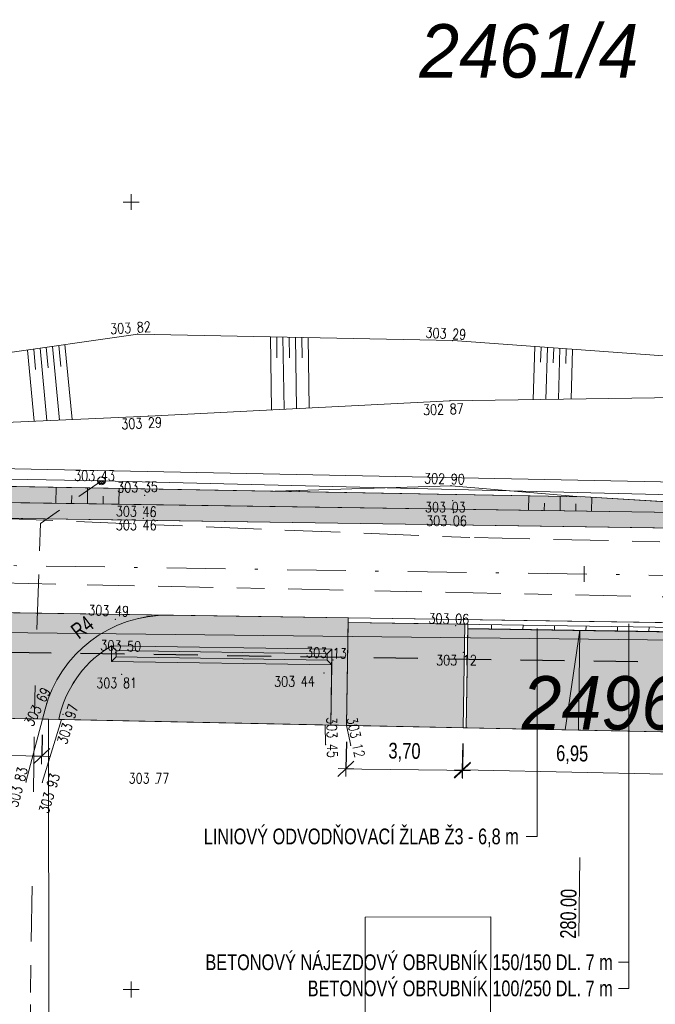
# Model space of a CAD drawing. Header units: metres. Extents: x -457068 to -456753, y -1111244 to -1111169.
# Tile 15 of 19: x -456879 to -456858, y -1111225 to -1111194. Entities that reach past the tile are written whole.
import ezdxf
from ezdxf.enums import TextEntityAlignment as Align

# ---------------------------------------------------------------- set-up
doc = ezdxf.new("R2010")
doc.units = ezdxf.units.M
doc.header["$MEASUREMENT"] = 0
for name, pattern in [('6.1622', [40, 3.5, -3, 7, -3, 3.5, 3.5, -3, 7, -3, 3.5]), ('6.2322', [40, 3.5, -3, 7, -4, 6, -3, 7, -3, 3.5]), ('6.6022', [39, 3.5, -3, 7, -6, -6, 7, -3, 3.5]), ('DGN Style 2', [9.310131, 5.586079, -3.724053]), ('DGN Style 4', [14.90552, 7.448105, -3.724053, 0.00931, -3.724053])]:
    doc.linetypes.add(name, pattern=pattern)
doc.layers.get('0').update_dxf_attribs({"lineweight": 13})
for name, color, linetype, lineweight in [('BARVY_KOMUNIKACE', 254, 'Continuous', 0), ('BARVY_KRAJNICE', 101, 'Continuous', 0), ('BARVY_NASYP', 71, 'Continuous', 0), ('BARVY_OPRAVA STERK', 191, 'Continuous', 0), ('BARVY_OPRAVA_DLAZBA', 51, 'Continuous', 0), ('BARVY_OPRAVA_STERK_KOM', 221, 'Continuous', 0), ('BARVY_VSAK', 9, 'Continuous', 0), ('Hranice parcel', 9, 'Continuous', 13), ('HRANY NAVRH', 1, 'Continuous', 13), ('HRANY_NASYP', 96, 'Continuous', 13), ('HRANY_ZELEN', 96, 'Continuous', 13), ('IS_CEZ_NN_NADZ', 1, 'Continuous', 0), ('IS_CEZ_NN_PODZ', 1, '6.6022', 0), ('IS_SMVAK_KANAL_SPL_TRASA', 32, '6.2322', 0), ('IS_SMVAK_VODA_TRASA', 5, '6.1622', 0), ('KOMUNIKACE', 7, 'Continuous', 13), ('KOTY', 1, 'Continuous', 13), ('KRAJNICE', 1, 'Continuous', 13), ('ODV_ZLAB', 1, 'Continuous', 30), ('OSA', 1, 'DGN Style 4', 13), ('Parcelní čísla', 9, 'Continuous', 13), ('POLOMERY', 1, 'Continuous', 13), ('POPIS OBRUB', 1, 'Continuous', 13), ('POPIS ZLABU', 1, 'Continuous', 13), ('SIT', 5, 'Continuous', 13), ('SITE_ELEKTRIKA', 7, 'Continuous', 13), ('SKLONOVNIK', 1, 'Continuous', 0), ('SKRYTE_BODY', 7, 'Continuous', 0), ('SRAFY', 7, 'Continuous', 0), ('SRAFY NASYP', 96, 'Continuous', 13), ('STANIČENÍ', 1, 'Continuous', 13), ('TEREN', 7, 'Continuous', 13), ('VSAKOVACI_RYHA_POTRUBI', 32, 'DGN Style 2', 30), ('VYSKY', 34, 'Continuous', 0)]:
    doc.layers.add(name, color=color, linetype=linetype, lineweight=lineweight)
doc.styles.add('ARIAL', font='arial.ttf')
doc.styles.add('ROMANS', font='romans.shx')
doc.styles.add('Style-Arial', font='arial.ttf')
doc.styles.add('Style-cs_Italics', font='cs_Italics.shx')
doc.styles.add('Style-Times New Roman', font='times.ttf')
doc.dimstyles.new('1 500', dxfattribs={"dimtxt": 1, "dimasz": 1, "dimexe": 0, "dimexo": 1, "dimgap": 0.5, "dimtad": 1, "dimzin": 0, "dimtxsty": 'Style-Times New Roman', "dimblk": 'KONCOVA ZNACKA KOTY_1.0', "dimcen": 0, "dimazin": 3, "dimtfac": 1, "dimtdec": 0, "dimtofl": 0, "dimtmove": 0, "dimatfit": 1, "dimldrblk": 'KONCOVA ZNACKA KOTY_1.0', "dimfxl": 0, "dimtolj": 1, "dimtzin": 0, "dimarcsym": 0})

# ---------------------------------------------------------------- blocks, each defined once
blk = doc.blocks.new('SIT')
at = {"color": 0, "linetype": 'ByBlock', "lineweight": -2}
for p, q in [((-1, 0), (1, 0)), ((0, 1), (0, -1))]:
    blk.add_line(p, q, dxfattribs=at)
blk = doc.blocks.new('SLOUPB')
at = {"color": 0, "linetype": 'ByBlock', "lineweight": -2}
blk.add_line((-0.5, 0), (0.5, 0), dxfattribs=at)
blk.add_circle((0, 0), 0.5, dxfattribs=at)
for radius in [0.35, 0.2]:
    blk.add_arc((0, 0), radius, 180, 0, dxfattribs=at)
blk = doc.blocks.new('KONCOVA ZNACKA KOTY_1.0')
blk.add_line((0, 0), (-1, 0))
at = {"layer": 'KOTY'}
for p, q in [((-0.5, -0.5), (0.5, 0.5)), ((-0.5, 0), (0.5, 0)), ((0, -0.5), (0, 0.5))]:
    blk.add_line(p, q, dxfattribs=at)
blk = doc.blocks.new('*D30')
at = {"layer": 'Defpoints', "color": 0, "linetype": 'Continuous', "lineweight": 0}
for p in [(-456864.465, -1111216.693), (-456857.516, -1111216.837), (-456857.543, -1111218.171)]:
    blk.add_point(p, dxfattribs=at)
at = {"layer": 'KOTY', "color": 0, "linetype": 'ByBlock', "lineweight": -2}
for p, q in [((-456864.475, -1111217.193), (-456864.492, -1111218.027)), ((-456857.526, -1111217.337), (-456857.543, -1111218.171))]:
    blk.add_line(p, q, dxfattribs=at)
at = {"layer": 'KOTY', "color": 0, "linetype": 'Continuous'}
blk.add_line((-456863.992, -1111218.037), (-456858.043, -1111218.161), dxfattribs=at)
at = {"layer": 'KOTY', "color": 0, "linetype": 'Continuous', "xscale": 0.5, "yscale": 0.5, "zscale": 0.5}
for p, rotation in [((-456864.492, -1111218.027), 178.8124703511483), ((-456857.543, -1111218.171), 358.8124703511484)]:
    blk.add_blockref('KONCOVA ZNACKA KOTY_1.0', p, dxfattribs=dict(at, rotation=rotation))
at = {"layer": 'KOTY', "color": 7, "linetype": 'Continuous', "insert": (-456861.006, -1111217.549), "char_height": 0.5, "attachment_point": 5, "rotation": 358.8125, "style": 'ARIAL'}
blk.add_mtext('\\A1;\\H1x;\\W0.75;6,95', dxfattribs=at)
blk = doc.blocks.new('*D34')
at = {"layer": 'Defpoints', "color": 0, "linetype": 'Continuous', "lineweight": 0}
for p in [(-456883.02, -1111216.305), (-456877.815, -1111216.416), (-456877.84, -1111217.592)]:
    blk.add_point(p, dxfattribs=at)
at = {"layer": 'KOTY', "color": 0, "linetype": 'ByBlock', "lineweight": -2}
for p, q in [((-456883.031, -1111216.805), (-456883.045, -1111217.481)), ((-456877.826, -1111216.916), (-456877.84, -1111217.592))]:
    blk.add_line(p, q, dxfattribs=at)
at = {"layer": 'KOTY', "color": 0, "linetype": 'Continuous'}
blk.add_line((-456882.546, -1111217.492), (-456878.34, -1111217.582), dxfattribs=at)
at = {"layer": 'KOTY', "color": 0, "linetype": 'Continuous', "xscale": 0.5, "yscale": 0.5, "zscale": 0.5}
for p, rotation in [((-456883.045, -1111217.481), 178.7778754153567), ((-456877.84, -1111217.592), 358.7778754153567)]:
    blk.add_blockref('KONCOVA ZNACKA KOTY_1.0', p, dxfattribs=dict(at, rotation=rotation))
at = {"layer": 'KOTY', "color": 7, "linetype": 'Continuous', "insert": (-456880.431, -1111216.986), "char_height": 0.5, "attachment_point": 5, "rotation": 358.7779, "style": 'ARIAL'}
blk.add_mtext('\\A1;\\H1x;\\W0.75;5,21', dxfattribs=at)
blk = doc.blocks.new('*D92')
at = {"layer": 'Defpoints', "color": 0, "linetype": 'Continuous', "lineweight": 0}
for p in [(-456868.165, -1111216.638), (-456864.465, -1111216.693), (-456868.185, -1111217.992)]:
    blk.add_point(p, dxfattribs=at)
at = {"layer": 'KOTY', "color": 0, "linetype": 'ByBlock', "lineweight": -2}
for p, q in [((-456868.172, -1111217.138), (-456868.185, -1111217.992)), ((-456864.472, -1111217.193), (-456864.485, -1111218.047))]:
    blk.add_line(p, q, dxfattribs=at)
at = {"layer": 'KOTY', "color": 0, "linetype": 'Continuous'}
blk.add_line((-456864.985, -1111218.04), (-456867.685, -1111218), dxfattribs=at)
at = {"layer": 'KOTY', "color": 0, "linetype": 'Continuous', "xscale": 0.5, "yscale": 0.5, "zscale": 0.5}
for p, rotation in [((-456868.185, -1111217.992), 179.1470496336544), ((-456864.485, -1111218.047), 359.1470496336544)]:
    blk.add_blockref('KONCOVA ZNACKA KOTY_1.0', p, dxfattribs=dict(at, rotation=rotation))
at = {"layer": 'KOTY', "color": 7, "linetype": 'Continuous', "insert": (-456866.327, -1111217.469), "char_height": 0.5, "attachment_point": 5, "rotation": 359.147, "style": 'ARIAL'}
blk.add_mtext('\\A1;\\H1x;\\W0.75;3,70', dxfattribs=at)

msp = doc.modelspace()

# ---------------------------------------------------------------- hatches: boundary and pattern name
at = {"layer": 'BARVY_KRAJNICE', "ltscale": 0.25, "extrusion": (0, 0, -1)}
msp.add_hatch(color=256, dxfattribs=at).paths.add_polyline_path([(456935.554, -1111208.696, 0.293892), (456937.807, -1111207.198), (456938.19, -1111207.19), (456938.395, -1111207.186), (456938.151, -1111207.632, -0.270469), (456935.562, -1111209.196), (456935.562, -1111209.196), (456850.594, -1111210.461, -0.002447), (456840.82, -1111210.558, -0.4766), (456834.913, -1111203.348), (456835.535, -1111200.327), (456835.73, -1111199.381), (456836.219, -1111199.482), (456836.025, -1111200.428), (456835.402, -1111203.449, 0.000002), (456835.402, -1111203.449, 0.476598), (456840.817, -1111210.058, 0.002447), (456850.586, -1111209.961), (456850.618, -1111209.96)])
at = {"layer": 'BARVY_KRAJNICE', "ltscale": 0.25}
for points in [[(-456873.804, -1111213.115, 0.345317), (-456877.734, -1111216.103), (-456877.815, -1111216.416), (-456877.62, -1111216.42), (-456877.301, -1111216.427), (-456877.25, -1111216.23, -0.199822), (-456875.622, -1111214.089), (-456868.628, -1111214.193), (-456868.636, -1111214.693), (-456868.664, -1111216.606), (-456868.164, -1111216.616), (-456868.116, -1111213.35), (-456868.114, -1111213.2), (-456873.804, -1111213.115)], [(-456875.622, -1111214.089, 0.199822), (-456877.25, -1111216.23), (-456877.301, -1111216.427), (-456868.664, -1111216.606), (-456868.636, -1111214.693), (-456875.629, -1111214.588)]]:
    msp.add_hatch(color=256, dxfattribs=at).paths.add_polyline_path(points)
at = {"layer": 'BARVY_NASYP', "ltscale": 0.25}
msp.add_hatch(color=256, dxfattribs=at).paths.add_polyline_path([(-456937.807, -1111207.198, 0.293892), (-456935.554, -1111208.696), (-456850.618, -1111209.96), (-456860.59, -1111209.358), (-456880.586, -1111208.995), (-456887.587, -1111208.973), (-456900.583, -1111208.602), (-456935.548, -1111208.297, -0.225627)])
at = {"layer": 'BARVY_OPRAVA STERK', "ltscale": 0.25}
msp.add_hatch(color=256, dxfattribs=at).paths.add_polyline_path([(-456864.465, -1111216.693), (-456868.164, -1111216.616), (-456868.116, -1111213.35), (-456864.416, -1111213.405)])
at = {"layer": 'BARVY_OPRAVA_DLAZBA', "ltscale": 0.25}
msp.add_hatch(color=256, dxfattribs=at).paths.add_polyline_path([(-456857.616, -1111216.835), (-456864.365, -1111216.695), (-456864.318, -1111213.542), (-456857.568, -1111213.642)])
at = {"layer": 'BARVY_OPRAVA_STERK_KOM', "ltscale": 0.25, "extrusion": (0, 0, -1)}
msp.add_hatch(color=256, dxfattribs=at).paths.add_polyline_path([(456885.085, -1111212.948, 0.390694), (456883.119, -1111214.815), (456883.02, -1111216.305), (456877.815, -1111216.416), (456877.734, -1111216.103, 0.345317), (456873.804, -1111213.115)])
at = {"layer": 'BARVY_VSAK', "ltscale": 0.25}
for points in [[(-456875.629, -1111214.588), (-456875.622, -1111214.089), (-456875.474, -1111214.241), (-456875.477, -1111214.441)], [(-456868.781, -1111214.34), (-456875.474, -1111214.241), (-456875.622, -1111214.089), (-456868.628, -1111214.193)], [(-456868.784, -1111214.54), (-456875.477, -1111214.441), (-456875.474, -1111214.241), (-456868.781, -1111214.34)], [(-456868.636, -1111214.693), (-456868.784, -1111214.54), (-456868.781, -1111214.34), (-456868.628, -1111214.193)], [(-456868.636, -1111214.693), (-456875.629, -1111214.588), (-456875.477, -1111214.441), (-456868.784, -1111214.54)]]:
    msp.add_hatch(color=256, dxfattribs=at).paths.add_polyline_path(points)
at = {"layer": 'SKLONOVNIK', "ltscale": 0.25}
msp.add_hatch(color=256, dxfattribs=at).paths.add_polyline_path([(-456860.807, -1111216.769), (-456861.229, -1111216.76), (-456860.76, -1111213.595)])

# ---------------------------------------------------------------- linework, layer by layer
at = {"layer": 'BARVY_KOMUNIKACE', "ltscale": 0.25, "flags": 128}
for points in [[(-456806.365, -1111210.309), (-456818.051, -1111210.437, -0.352814), (-456832.838, -1111198.786), (-456835.73, -1111199.381), (-456835.535, -1111200.327), (-456834.913, -1111203.348, -0.4766), (-456840.82, -1111210.558, -0.002447), (-456850.594, -1111210.461), (-456935.562, -1111209.196, -0.000003), (-456935.562, -1111209.196), (-456947.237, -1111209.022, -0.000003), (-456947.237, -1111209.022), (-456954.943, -1111208.907)], [(-456961.359, -1111211.812), (-456953.33, -1111211.931), (-456946.166, -1111212.038), (-456927.02, -1111212.323), (-456923.236, -1111212.38), (-456889.695, -1111212.879), (-456885.163, -1111212.946), (-456885.085, -1111212.948), (-456873.804, -1111213.115), (-456873.804, -1111213.115), (-456868.114, -1111213.2), (-456857.464, -1111213.359), (-456850.638, -1111213.46, 0.006468), (-456824.73, -1111213.511), (-456814.395, -1111213.397), (-456806.365, -1111213.309)]]:
    msp.add_lwpolyline(points, format="xyb", dxfattribs=at)
at = {"layer": 'BARVY_KRAJNICE', "ltscale": 0.25, "flags": 128}
for points in [[(-456935.554, -1111208.696, -0.293892), (-456937.807, -1111207.198), (-456938.19, -1111207.19), (-456938.395, -1111207.186), (-456938.151, -1111207.632, 0.270469), (-456935.562, -1111209.196), (-456935.562, -1111209.196), (-456850.594, -1111210.461, 0.002447), (-456840.82, -1111210.558, 0.4766), (-456834.913, -1111203.348), (-456835.535, -1111200.327), (-456835.73, -1111199.381), (-456836.219, -1111199.482), (-456836.025, -1111200.428), (-456835.403, -1111203.449, -0.000002), (-456835.403, -1111203.449, -0.476598), (-456840.817, -1111210.058, -0.002447), (-456850.586, -1111209.961), (-456850.618, -1111209.96)], [(-456873.804, -1111213.115, 0.345317), (-456877.734, -1111216.103), (-456877.815, -1111216.416), (-456877.62, -1111216.42), (-456877.301, -1111216.427), (-456877.25, -1111216.23, -0.199822), (-456875.622, -1111214.089), (-456868.628, -1111214.193), (-456868.636, -1111214.693), (-456868.664, -1111216.606), (-456868.164, -1111216.616), (-456868.116, -1111213.35), (-456868.114, -1111213.2), (-456873.804, -1111213.115)], [(-456875.622, -1111214.089, 0.199822), (-456877.25, -1111216.23), (-456877.301, -1111216.427), (-456868.664, -1111216.606), (-456868.636, -1111214.693), (-456875.629, -1111214.588)]]:
    msp.add_lwpolyline(points, format="xyb", close=True, dxfattribs=at)
at = {"layer": 'BARVY_NASYP', "ltscale": 0.25, "flags": 128}
msp.add_lwpolyline([(-456937.807, -1111207.198, 0.293892), (-456935.554, -1111208.696), (-456850.618, -1111209.96), (-456860.59, -1111209.358), (-456880.586, -1111208.995), (-456887.587, -1111208.973), (-456900.583, -1111208.602), (-456935.548, -1111208.297, -0.225627)], format="xyb", close=True, dxfattribs=at)
at = {"layer": 'BARVY_OPRAVA STERK', "ltscale": 0.25, "flags": 128}
msp.add_lwpolyline([(-456868.116, -1111213.35), (-456868.164, -1111216.616), (-456864.465, -1111216.693), (-456864.416, -1111213.405)], close=True, dxfattribs=at)
at = {"layer": 'BARVY_OPRAVA_DLAZBA', "ltscale": 0.25, "flags": 128}
msp.add_lwpolyline([(-456857.616, -1111216.835), (-456857.568, -1111213.642), (-456864.318, -1111213.542), (-456864.365, -1111216.695)], close=True, dxfattribs=at)
at = {"layer": 'BARVY_OPRAVA_STERK_KOM', "ltscale": 0.25, "flags": 128}
msp.add_lwpolyline([(-456885.085, -1111212.948, -0.390694), (-456883.119, -1111214.815), (-456883.02, -1111216.305), (-456877.815, -1111216.416), (-456877.734, -1111216.103, -0.345317), (-456873.804, -1111213.115)], format="xyb", close=True, dxfattribs=at)
at = {"layer": 'BARVY_VSAK', "ltscale": 0.25, "flags": 128}
for points in [[(-456875.474, -1111214.241), (-456875.622, -1111214.089), (-456875.629, -1111214.588), (-456875.477, -1111214.441)], [(-456868.628, -1111214.193), (-456875.622, -1111214.089), (-456875.474, -1111214.241), (-456868.781, -1111214.34)], [(-456868.781, -1111214.34), (-456875.474, -1111214.241), (-456875.477, -1111214.441), (-456868.784, -1111214.54)], [(-456868.628, -1111214.193), (-456868.781, -1111214.34), (-456868.784, -1111214.54), (-456868.636, -1111214.693)], [(-456868.784, -1111214.54), (-456875.477, -1111214.441), (-456875.629, -1111214.588), (-456868.636, -1111214.693)]]:
    msp.add_lwpolyline(points, close=True, dxfattribs=at)
at = {"layer": 'Hranice parcel', "ltscale": 0.25}
for p, q in [((-456888.24, -1111208.28), (-456838.24, -1111209.28)), ((-457066.365, -1111211.57), (-456837.84, -1111214.13)), ((-456877.62, -1111216.42), (-456885.12, -1111216.26)), ((-456877.592, -1111242.314), (-456877.62, -1111216.42)), ((-456877.62, -1111216.42), (-456837.58, -1111217.25))]:
    msp.add_line(p, q, dxfattribs=at)
at = {"layer": 'Hranice parcel', "ltscale": 0.25, "flags": 128}
msp.add_lwpolyline([(-456867.57, -1111222.7), (-456863.59, -1111222.69), (-456863.61, -1111229.17), (-456867.58, -1111229.19), (-456867.57, -1111222.7)], dxfattribs=at)
at = {"layer": 'HRANY NAVRH', "ltscale": 0.25}
for p, q in [((-457051.971, -1111207.463), (-456850.594, -1111210.461)), ((-457046.628, -1111210.542), (-456850.638, -1111213.46)), ((-456868.164, -1111216.616), (-456868.114, -1111213.2)), ((-456868.116, -1111213.35), (-456857.466, -1111213.509)), ((-456864.465, -1111216.693), (-456864.416, -1111213.405)), ((-456864.365, -1111216.695), (-456864.316, -1111213.407)), ((-456877.815, -1111216.416), (-456877.734, -1111216.103)), ((-456883.02, -1111216.305), (-456877.815, -1111216.416)), ((-456868.164, -1111216.616), (-456864.465, -1111216.693)), ((-456864.465, -1111216.693), (-456857.516, -1111216.837))]:
    msp.add_line(p, q, dxfattribs=at)
at = {"layer": 'HRANY NAVRH', "ltscale": 0.25, "extrusion": (0, 0, -1)}
msp.add_arc((456873.864, -1111217.115), 4, 14.6498, 90.853, dxfattribs=at)
at = {"layer": 'HRANY_NASYP', "ltscale": 0.25}
for p, q in [((-456880.586, -1111208.995), (-456860.59, -1111209.358)), ((-456860.59, -1111209.358), (-456850.618, -1111209.96))]:
    msp.add_line(p, q, dxfattribs=at)
at = {"layer": 'HRANY_ZELEN', "ltscale": 0.25}
msp.add_line((-456868.664, -1111216.606), (-456877.301, -1111216.427), dxfattribs=at)
at = {"layer": 'IS_CEZ_NN_NADZ', "ltscale": 0.25}
for points in [[(-456875.943, -1111208.85), (-456911.625, -1111208.204)], [(-456840.988, -1111209.702), (-456875.943, -1111208.85)]]:
    msp.add_lwpolyline(points, dxfattribs=at)
at = {"layer": 'IS_CEZ_NN_PODZ', "ltscale": 0.25}
msp.add_lwpolyline([(-456875.943, -1111208.85), (-456877.88, -1111210.2), (-456878.05, -1111215.35), (-456878.2, -1111225.48), (-456878.333, -1111242.314)], dxfattribs=at)
at = {"layer": 'IS_SMVAK_KANAL_SPL_TRASA', "ltscale": 0.25}
msp.add_line((-456880.77, -1111212.06), (-456836.82, -1111212.97), dxfattribs=at)
at = {"layer": 'IS_SMVAK_VODA_TRASA', "ltscale": 0.25}
msp.add_lwpolyline([(-456806.365, -1111210.621), (-456810.003, -1111210.81), (-456830.86, -1111211.4), (-456864.25, -1111210.65), (-456879.08, -1111210.05)], dxfattribs=at)
at = {"layer": 'KOMUNIKACE', "ltscale": 0.25}
for p, q in [((-456878.338, -1111218.415), (-456877.815, -1111216.416)), ((-456868.164, -1111216.616), (-456868.034, -1111217.25))]:
    msp.add_line(p, q, dxfattribs=at)
at = {"layer": 'KRAJNICE', "ltscale": 0.25}
for p, q in [((-456935.554, -1111208.696), (-456850.586, -1111209.961)), ((-456875.622, -1111214.089), (-456875.629, -1111214.588)), ((-456875.622, -1111214.089), (-456868.628, -1111214.193)), ((-456868.664, -1111216.606), (-456868.628, -1111214.193)), ((-456875.629, -1111214.588), (-456868.636, -1111214.693)), ((-456877.301, -1111216.427), (-456877.25, -1111216.23)), ((-456877.62, -1111216.42), (-456877.815, -1111216.416)), ((-456877.301, -1111216.427), (-456877.62, -1111216.42)), ((-456868.664, -1111216.606), (-456868.164, -1111216.616))]:
    msp.add_line(p, q, dxfattribs=at)
at = {"layer": 'KRAJNICE', "lineweight": 0, "ltscale": 0.25}
for p, q in [((-456875.474, -1111214.241), (-456875.622, -1111214.089)), ((-456875.474, -1111214.241), (-456875.477, -1111214.441)), ((-456875.474, -1111214.241), (-456868.781, -1111214.34)), ((-456868.784, -1111214.54), (-456868.781, -1111214.34)), ((-456868.781, -1111214.34), (-456868.628, -1111214.193)), ((-456875.477, -1111214.441), (-456875.629, -1111214.588)), ((-456875.477, -1111214.441), (-456868.784, -1111214.54)), ((-456868.784, -1111214.54), (-456868.636, -1111214.693))]:
    msp.add_line(p, q, dxfattribs=at)
at = {"layer": 'KRAJNICE', "ltscale": 0.25, "extrusion": (0, 0, -1)}
msp.add_arc((456873.864, -1111217.115), 3.5, 14.6498, 59.8502, dxfattribs=at)
at = {"layer": 'ODV_ZLAB', "lineweight": 0, "ltscale": 0.25}
for p, q in [((-456863.568, -1111213.553), (-456863.566, -1111213.418)), ((-456862.568, -1111213.568), (-456862.566, -1111213.433)), ((-456861.568, -1111213.583), (-456861.566, -1111213.448)), ((-456860.568, -1111213.598), (-456860.566, -1111213.463)), ((-456859.568, -1111213.612), (-456859.566, -1111213.477)), ((-456858.568, -1111213.627), (-456858.566, -1111213.492))]:
    msp.add_line(p, q, dxfattribs=at)
at = {"layer": 'ODV_ZLAB', "ltscale": 0.25}
msp.add_line((-456864.318, -1111213.542), (-456857.568, -1111213.642), dxfattribs=at)
at = {"layer": 'OSA', "ltscale": 0.25}
msp.add_line((-457057.406, -1111208.882), (-456850.616, -1111211.961), dxfattribs=at)
at = {"layer": 'POPIS OBRUB'}
for p, q in [((-456859.209, -1111224.965), (-456859.209, -1111213.392)), ((-456859.541, -1111224.135), (-456859.209, -1111224.135)), ((-456859.541, -1111224.965), (-456859.209, -1111224.965))]:
    msp.add_line(p, q, dxfattribs=at)
at = {"layer": 'POPIS ZLABU', "ltscale": 0.25}
for q in [(-456862.112, -1111213.54), (-456862.469, -1111220.14)]:
    msp.add_line((-456862.112, -1111220.14), q, dxfattribs=at)
at = {"layer": 'SKLONOVNIK', "ltscale": 0.25, "flags": 128}
msp.add_lwpolyline([(-456860.76, -1111213.595), (-456861.229, -1111216.76), (-456860.807, -1111216.769)], close=True, dxfattribs=at)
at = {"layer": 'SKRYTE_BODY', "ltscale": 0.25}
for p in [(-456874.791, -1111204.191), (-456864.798, -1111204.398), (-456864.883, -1111206.309), (-456874.455, -1111206.795), (-456875.943, -1111208.85), (-456864.846, -1111209.005), (-456864.846, -1111209.005), (-456874.574, -1111209.307), (-456874.574, -1111209.307), (-456874.607, -1111209.676), (-456864.796, -1111209.484), (-456864.773, -1111209.859), (-456874.619, -1111210.041), (-456875.498, -1111213.243), (-456875.498, -1111213.243), (-456864.705, -1111213.448), (-456864.705, -1111213.448), (-456875.491, -1111214.3), (-456875.491, -1111214.3), (-456864.462, -1111214.293), (-456864.462, -1111214.293), (-456868.593, -1111214.534), (-456868.593, -1111214.534), (-456875.303, -1111214.997), (-456868.884, -1111214.947), (-456877.685, -1111215.917), (-456877.685, -1111215.917), (-456877.163, -1111216.264), (-456868.833, -1111217.223), (-456868.034, -1111217.25), (-456878.338, -1111218.415), (-456877.823, -1111218.426)]:
    msp.add_point(p, dxfattribs=at)
at = {"layer": 'SRAFY', "ltscale": 0.25}
for p, q in [((-456870.583, -1111204.278), (-456870.549, -1111206.597)), ((-456870.383, -1111204.282), (-456870.373, -1111204.945)), ((-456870.183, -1111204.286), (-456870.149, -1111206.576)), ((-456869.983, -1111204.291), (-456869.973, -1111204.945)), ((-456869.783, -1111204.295), (-456869.749, -1111206.556)), ((-456869.583, -1111204.299), (-456869.573, -1111204.945)), ((-456869.383, -1111204.303), (-456869.349, -1111206.536)), ((-456878.29, -1111204.697), (-456878.077, -1111206.954)), ((-456878.091, -1111204.669), (-456878.031, -1111205.313)), ((-456877.893, -1111204.64), (-456877.677, -1111206.937)), ((-456877.695, -1111204.611), (-456877.633, -1111205.267)), ((-456877.497, -1111204.583), (-456877.277, -1111206.919)), ((-456877.299, -1111204.554), (-456877.236, -1111205.221)), ((-456877.101, -1111204.525), (-456876.877, -1111206.902)), ((-456862.192, -1111204.588), (-456862.242, -1111206.271)), ((-456861.993, -1111204.602), (-456862.007, -1111205.083)), ((-456861.793, -1111204.617), (-456861.841, -1111206.266)), ((-456861.593, -1111204.631), (-456861.607, -1111205.102)), ((-456861.394, -1111204.646), (-456861.441, -1111206.26)), ((-456861.194, -1111204.66), (-456861.208, -1111205.121)), ((-456860.994, -1111204.675), (-456861.041, -1111206.254)), ((-456870.064, -1111209.186), (-456870.065, -1111209.167)), ((-456869.664, -1111209.193), (-456869.665, -1111209.155))]:
    msp.add_line(p, q, dxfattribs=at)
at = {"layer": 'SRAFY NASYP', "ltscale": 0.25}
for p, q in [((-456877.383, -1111209.053), (-456877.39, -1111209.562)), ((-456876.383, -1111209.071), (-456876.39, -1111209.577)), ((-456876.887, -1111209.316), (-456876.89, -1111209.569)), ((-456875.887, -1111209.332), (-456875.89, -1111209.584)), ((-456875.383, -1111209.089), (-456875.391, -1111209.591)), ((-456862.385, -1111209.325), (-456862.392, -1111209.785)), ((-456861.385, -1111209.343), (-456861.392, -1111209.8)), ((-456860.386, -1111209.37), (-456860.392, -1111209.815)), ((-456861.889, -1111209.563), (-456861.892, -1111209.792)), ((-456860.889, -1111209.58), (-456860.892, -1111209.807))]:
    msp.add_line(p, q, dxfattribs=at)
at = {"layer": 'STANIČENÍ', "flags": 128}
for points in [[(-456860.63, -1111212.061), (-456860.622, -1111211.562)], [(-456860.797, -1111223.31), (-456860.76, -1111220.81)]]:
    msp.add_lwpolyline(points, dxfattribs=at)
at = {"layer": 'TEREN', "ltscale": 0.25}
for p, q in [((-456880.161, -1111204.968), (-456874.791, -1111204.191)), ((-456874.791, -1111204.191), (-456864.798, -1111204.398)), ((-456864.798, -1111204.398), (-456857.13, -1111204.956)), ((-456864.883, -1111206.309), (-456857.229, -1111206.2)), ((-456874.455, -1111206.795), (-456864.883, -1111206.309)), ((-456880.337, -1111207.054), (-456874.455, -1111206.795)), ((-456870.446, -1111209.179), (-456864.846, -1111209.005)), ((-456864.846, -1111209.005), (-456860.733, -1111209.355)), ((-456877.823, -1111218.426), (-456877.213, -1111216.428)), ((-456868.847, -1111216.602), (-456868.833, -1111217.223))]:
    msp.add_line(p, q, dxfattribs=at)
msp.add_point((-456874.216, -1111218.458), dxfattribs=at)
at = {"layer": 'VSAKOVACI_RYHA_POTRUBI', "ltscale": 0.25}
msp.add_line((-457046.497, -1111211.795), (-456850.657, -1111214.71), dxfattribs=at)

# ---------------------------------------------------------------- block references
at = {"layer": 'SIT', "ltscale": 0.25, "xscale": 0.25, "yscale": 0.25, "zscale": 0.25}
for p in [(-456875, -1111200), (-456875, -1111225)]:
    msp.add_blockref('SIT', p, dxfattribs=at)
at = {"layer": 'SITE_ELEKTRIKA', "ltscale": 0.25, "xscale": 0.25, "yscale": 0.25, "zscale": 0.25}
msp.add_blockref('SLOUPB', (-456875.943, -1111208.85), dxfattribs=at)

# ---------------------------------------------------------------- texts
at = {"layer": 'Parcelní čísla', "style": 'Style-cs_Italics'}
for s, p in [('2461/4', (-456862.379, -1111196.05)), ('2496/4', (-456859.131, -1111216.75))]:
    msp.add_text(s, height=1.7, dxfattribs=at).set_placement(p, align=Align.CENTER)
at = {"layer": 'POLOMERY', "linetype": 'Continuous', "style": 'Style-Arial', "width": 0.74}
msp.add_text('R4', height=0.5, rotation=37.2486, dxfattribs=at).set_placement((-456876.817, -1111213.697), align=Align.MIDDLE_LEFT)
at = {"layer": 'POPIS OBRUB', "style": 'Style-Arial', "width": 0.74}
for s, p in [('BETONOVÝ NÁJEZDOVÝ OBRUBNÍK 150/150 DL. 7 m', (-456859.719, -1111224.135)), ('BETONOVÝ OBRUBNÍK 100/250 DL. 7 m', (-456859.719, -1111224.965))]:
    msp.add_text(s, height=0.5, rotation=0, dxfattribs=at).set_placement(p, align=Align.MIDDLE_RIGHT)
at = {"layer": 'POPIS ZLABU', "style": 'Style-Arial', "width": 0.74}
msp.add_text('LINIOVÝ ODVODŇOVACÍ ŽLAB Ž3 - 6,8 m', height=0.5, rotation=0, dxfattribs=at).set_placement((-456862.701, -1111220.14), align=Align.MIDDLE_RIGHT)
at = {"layer": 'STANIČENÍ', "lineweight": 0, "insert": (-456860.858, -1111221.809), "char_height": 0.5, "attachment_point": 9, "rotation": 89.147, "line_spacing_factor": 1.8, "style": 'Style-Arial'}
msp.add_mtext('\\H1x;\\W0.74;280.00', dxfattribs=at)
at = {"layer": 'VYSKY', "style": 'ROMANS', "width": 0.8}
for s, rotation, p in [('303 82 ', 3.5232, (-456874.924, -1111204.149)), ('303 29 ', 357.3256, (-456864.932, -1111204.342)), ('302 87 ', 1.8612, (-456864.999, -1111206.738)), ('303 29 ', 2.7139, (-456874.573, -1111207.176)), ('302 90 ', 358.4576, (-456864.975, -1111208.952)), ('303 35 ', 1.2574, (-456874.706, -1111209.21)), ('303 46 ', 359.0849, (-456874.752, -1111209.986)), ('303 03 ', 359.9377, (-456864.943, -1111209.848)), ('303 06 ', 359.8194, (-456864.904, -1111210.284)), ('303 46 ', 359.9025, (-456874.75, -1111210.416)), ('303 49 ', 358.2173, (-456875.631, -1111213.139)), ('303 06 ', 358.8015, (-456864.834, -1111213.395)), ('303 50 ', 358.0571, (-456875.248, -1111214.256)), ('303 13 ', 358.0571, (-456868.721, -1111214.48)), ('303 12 ', 0.0738, (-456864.587, -1111214.707)), ('303 81 ', 0.4463, (-456875.371, -1111215.43)), ('303 44 ', 0.4463, (-456869.729, -1111215.38)), ('303 69 ', 63.0356, (-456877.791, -1111216.016)), ('303 97 ', 73.024, (-456876.833, -1111216.534)), ('303 45 ', 271.2837, (-456868.786, -1111217.092)), ('303 12 ', 281.6301, (-456868.011, -1111217.113)), ('303 83 ', 75.3502, (-456878.419, -1111218.528)), ('303 93 ', 73.024, (-456877.415, -1111218.731))]:
    msp.add_text(s, height=0.325, rotation=rotation, dxfattribs=at).set_placement(p, align=Align.CENTER)
for s, p in [('303 43 ', (-456876.073, -1111208.85)), ('303 77 ', (-456874.346, -1111218.458))]:
    msp.add_text(s, height=0.325, dxfattribs=at).set_placement(p, align=Align.CENTER)

# ---------------------------------------------------------------- dimensions: what is measured, and where the dimension line sits
at = {"layer": 'KOTY', "linetype": 'Continuous'}
for base, p1, p2, angle, picture, middle in [((-456877.84, -1111217.592), (-456883.02, -1111216.305), (-456877.815, -1111216.416), 358.7779, '*D34', (-456880.431, -1111216.986)), ((-456868.185, -1111217.992), (-456864.465, -1111216.693), (-456868.165, -1111216.638), 179.147, '*D92', (-456866.327, -1111217.469)), ((-456857.543, -1111218.171), (-456864.465, -1111216.693), (-456857.516, -1111216.837), 358.8125, '*D30', (-456861.006, -1111217.549))]:
    dim = msp.add_linear_dim(base=base, p1=p1, p2=p2, angle=angle, text='\\H1x;\\W0.75;<>', dimstyle='1 500', override={"dimscale": 0, "dimtxt": 0.5, "dimasz": 0.5, "dimexo": 0.5, "dimgap": 0.25, "dimtxsty": 'ARIAL', "dimclrt": 7, "dimtdec": 2, "dimlwd": 65535}, dxfattribs=at)
    dim.commit()
    dim.dimension.update_dxf_attribs({"geometry": picture, "text_midpoint": middle})

doc.saveas('drawing.dxf')
